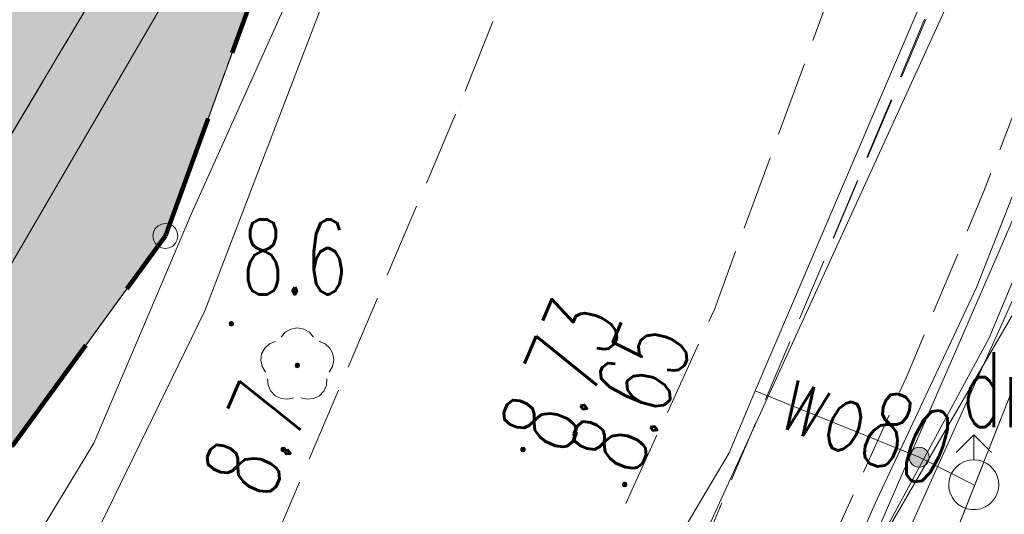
# Model space of a CAD drawing. Header units: millimetres. Extents: x -367306 to 168495, y -187323 to 82034.
# Tile 58 of 170: x 40640 to 60323, y -136815 to -126914. Entities that reach past the tile are written whole.
import ezdxf

# ---------------------------------------------------------------- set-up
doc = ezdxf.new("R2010")
doc.units = ezdxf.units.MM
doc.header["$MEASUREMENT"] = 0
for name, pattern in [('L_0_03', [1000, 500, -500]), ('L_0_05', [1750, 1250, -500]), ('L_0_06', [2000, 1500, -500]), ('Przerywana długa', [3900, 2500, -1400]), ('Przerywana gęsta', [900, 600, -300])]:
    doc.linetypes.add(name, pattern=pattern)
for name, color, linetype, lineweight in [('0_Nr_pióra__196', 1, 'Continuous', 100), ('Nowe_EGDE_Nr_pióra__8', 7, 'Continuous', 13), ('Nowe_EGDE_Nr_pióra__9', 7, 'Continuous', 13), ('Nowe_EGKK_Nr_pióra__8', 7, 'Continuous', 13), ('Nowe_EGKK_Nr_pióra__9', 7, 'Continuous', 13), ('Nowe_EGPG_Nr_pióra__8', 7, 'Continuous', 13), ('Nowe_EGPG_Nr_pióra__9', 7, 'Continuous', 13), ('Nowe_EGUG_Nr_pióra__8', 7, 'Continuous', 13), ('Nowe_EGUG_Nr_pióra__9', 7, 'Continuous', 13), ('Nowe_EGUG_O_Nr_pióra__8', 7, 'Continuous', 13), ('Nowe_OTKC_Nr_pióra__8', 7, 'Continuous', 13), ('Nowe_OTKC_Nr_pióra__9', 7, 'Continuous', 13), ('Nowe_OTKJ_Nr_pióra__8', 7, 'Continuous', 13), ('Nowe_OTKJ_Nr_pióra__9', 7, 'Continuous', 13), ('Nowe_OTRN_Nr_pióra__7', 7, 'Continuous', 13), ('Nowe_OTRN_Nr_pióra__8', 7, 'Continuous', 13), ('Nowe_OTRN_Nr_pióra__9', 7, 'Continuous', 13), ('Nowe_OTRN_O_Nr_pióra__8', 7, 'Continuous', 13), ('Nowe_OTRS_Nr_pióra__7', 7, 'Continuous', 13), ('Nowe_OTRS_Nr_pióra__8', 7, 'Continuous', 13), ('Nowe_OTRS_Nr_pióra__9', 7, 'Continuous', 13), ('Nowe_OTRS_O_Nr_pióra__8', 7, 'Continuous', 13), ('Nowe_OTZL_Nr_pióra__8', 7, 'Continuous', 13), ('Nowe_OTZL_Nr_pióra__9', 7, 'Continuous', 13), ('Nowe_OTZT_Nr_pióra__8', 7, 'Continuous', 13), ('Nowe_OTZT_Nr_pióra__9', 7, 'Continuous', 13), ('Nowe_SUEP_Nr_pióra__8', 7, 'Continuous', 13), ('Nowe_SUEP_Nr_pióra__9', 7, 'Continuous', 13), ('Nowe_SUKP_Nr_pióra__9', 7, 'Continuous', 13), ('Nowe_SUTP_Nr_pióra__8', 7, 'Continuous', 13), ('Nowe_SUTP_Nr_pióra__9', 7, 'Continuous', 13), ('Nowe_SUWH_Nr_pióra__8', 7, 'Continuous', 13), ('Nowe_SUWH_Nr_pióra__9', 7, 'Continuous', 13), ('Nowe_SUWP_Nr_pióra__8', 7, 'Continuous', 13), ('Nowe_SUWP_Nr_pióra__9', 7, 'Continuous', 13), ('Nowe_SUWP_O_Nr_pióra__8', 7, 'Continuous', 13), ('Nowe_SUWW_Nr_pióra__8', 7, 'Continuous', 13), ('Nowe_SUWW_Nr_pióra__9', 7, 'Continuous', 13), ('sytuacja_Nr_pióra__1', 7, 'Continuous', 13)]:
    doc.layers.add(name, color=color, linetype=linetype, lineweight=lineweight)
for name, color, linetype, lineweight, true_color in [('0_Nr_pióra__240', 7, 'Continuous', 18, 0xdcf887), ('Nowe_OTZL_Nr_pióra__94', 7, 'Continuous', 13, 0xe4ad2c), ('Nowe_SUWW_Nr_pióra__5', 7, 'Continuous', 13, 0x40a5ff), ('sytuacja_Nr_pióra__65', 7, 'Continuous', 13, 0x80c2ff)]:
    doc.layers.add(name, color=color, linetype=linetype, lineweight=lineweight, true_color=true_color)
doc.styles.add('STYL_AUTOMATYCZNY_3', font='Simplex.shx')

msp = doc.modelspace()

# ---------------------------------------------------------------- hatches: boundary and pattern name
at = {"layer": '0_Nr_pióra__240', "linetype": 'Continuous', "lineweight": 0, "true_color": 0x2c311b}
msp.add_hatch(color=250, dxfattribs=at).paths.add_polyline_path([(1832.3, -134968.9), (3325.5, -137445.8), (6501.6, -134653), (31321.6, -148073), (43551.6, -131243), (52938.8, -105475.5), (50239.8, -104970.8), (50241.7, -104960.9, 0.4105608), (45483.3, -107953.9), (43454.5, -115678.8), (37652.4, -114156), (32816.1, -112886.7), (35989.5, -100795.2), (33381.6, -100123), (29323.2, -98604.3), (28971.6, -99353.7), (25882.9, -106410.1), (24650.6, -109225.4), (23018, -111586.2), (19968.1, -115996.2), (16289.2, -120183.4), (15001.3, -121648.2), (14544.7, -122167.6), (13419.4, -123278.9), (12674.7, -124012.8), (11388.1, -125280.7), (8915.3, -127717.6), (8238.5, -128359.6), (3301.6, -133843), (3061.6, -134723)])
at = {"layer": 'Nowe_OTRN_Nr_pióra__7', "linetype": 'Continuous', "lineweight": 13}
for points in [[(44826.3, -132998.6), (44827.8, -133010.2), (44832.3, -133021.1), (44839.4, -133030.4), (44848.8, -133037.5), (44859.6, -133042), (44871.3, -133043.6), (44882.9, -133042), (44893.8, -133037.5), (44903.1, -133030.4), (44910.2, -133021.1), (44914.7, -133010.2), (44916.3, -132998.6), (44914.7, -132986.9), (44910.2, -132976.1), (44903.1, -132966.8), (44893.8, -132959.6), (44882.9, -132955.1), (44871.3, -132953.6), (44859.6, -132955.1), (44848.8, -132959.6), (44839.4, -132966.8), (44832.3, -132976.1), (44827.8, -132986.9)], [(45864, -135518.2), (45865.5, -135529.9), (45870, -135540.7), (45877.2, -135550.1), (45886.5, -135557.2), (45897.4, -135561.7), (45909, -135563.2), (45920.6, -135561.7), (45931.5, -135557.2), (45940.8, -135550.1), (45948, -135540.7), (45952.5, -135529.9), (45954, -135518.2), (45952.5, -135506.6), (45948, -135495.7), (45940.8, -135486.4), (45931.5, -135479.3), (45920.6, -135474.8), (45909, -135473.2), (45897.4, -135474.8), (45886.5, -135479.3), (45877.2, -135486.4), (45870, -135495.7), (45865.5, -135506.6)]]:
    msp.add_hatch(color=7, dxfattribs=at).paths.add_polyline_path(points)
at = {"layer": 'Nowe_OTRS_Nr_pióra__7', "linetype": 'Continuous', "lineweight": 13}
for points in [[(50656.9, -135517.2), (50658.5, -135528.8), (50663, -135539.7), (50670.1, -135549), (50679.4, -135556.1), (50690.3, -135560.6), (50701.9, -135562.2), (50713.6, -135560.6), (50724.4, -135556.1), (50733.8, -135549), (50740.9, -135539.7), (50745.4, -135528.8), (50746.9, -135517.2), (50745.4, -135505.5), (50740.9, -135494.7), (50733.8, -135485.3), (50724.4, -135478.2), (50713.6, -135473.7), (50701.9, -135472.2), (50690.3, -135473.7), (50679.4, -135478.2), (50670.1, -135485.3), (50663, -135494.7), (50658.5, -135505.5)], [(52689.2, -136216.4), (52690.7, -136228), (52695.2, -136238.9), (52702.4, -136248.2), (52711.7, -136255.4), (52722.6, -136259.9), (52734.2, -136261.4), (52745.9, -136259.9), (52756.7, -136255.4), (52766, -136248.2), (52773.2, -136238.9), (52777.7, -136228), (52779.2, -136216.4), (52777.7, -136204.7), (52773.2, -136193.9), (52766, -136184.6), (52756.7, -136177.4), (52745.9, -136172.9), (52734.2, -136171.4), (52722.6, -136172.9), (52711.7, -136177.4), (52702.4, -136184.6), (52695.2, -136193.9), (52690.7, -136204.7)]]:
    msp.add_hatch(color=7, dxfattribs=at).paths.add_polyline_path(points)
at = {"layer": 'Nowe_OTZL_Nr_pióra__94', "linetype": 'Continuous', "lineweight": 13, "true_color": 0xe4ad2c}
msp.add_hatch(color=42, dxfattribs=at).paths.add_polyline_path([(46189.3, -133879.7), (46203.2, -133877.5), (46215.8, -133871.1), (46225.7, -133861.2), (46232.1, -133848.6), (46234.3, -133834.7), (46232.1, -133820.8), (46225.7, -133808.3), (46215.8, -133798.3), (46203.2, -133791.9), (46189.3, -133789.7), (46175.4, -133791.9), (46162.9, -133798.3), (46152.9, -133808.3), (46146.5, -133820.8), (46144.3, -133834.7), (46146.5, -133848.6), (46152.9, -133861.2), (46162.9, -133871.1), (46175.4, -133877.5)])
at = {"layer": 'Nowe_SUWW_Nr_pióra__5', "linetype": 'Continuous', "lineweight": 13, "true_color": 0x40a5ff}
msp.add_hatch(color=161, dxfattribs=at).paths.add_polyline_path([(58421.6, -135673), (58428.4, -135724.8), (58448.4, -135773), (58480.2, -135814.4), (58521.6, -135846.2), (58569.9, -135866.2), (58621.6, -135873), (58673.4, -135866.2), (58721.6, -135846.2), (58763, -135814.4), (58794.8, -135773), (58814.8, -135724.8), (58821.6, -135673), (58814.8, -135621.3), (58794.8, -135573), (58763, -135531.6), (58721.6, -135499.8), (58673.4, -135479.8), (58621.6, -135473), (58569.9, -135479.8), (58521.6, -135499.8), (58480.2, -135531.6), (58448.4, -135573), (58428.4, -135621.3)])
at = {"layer": 'sytuacja_Nr_pióra__65', "linetype": 'Continuous', "lineweight": 0, "true_color": 0x192633}
h = msp.add_hatch(color=179, dxfattribs=at)
h.paths.add_polyline_path([(-35518.4, -34473), (-67898.4, -84573), (-66138.4, -100353), (-58518.4, -110243), (-42598.4, -121143), (-16648.4, -132123), (-1348.4, -129693), (3325.5, -137445.8), (6501.6, -134653), (31321.6, -148073), (43551.6, -131243), (55981.6, -97123), (70921.6, -40873), (56311.6, -36173), (44331.6, -27593), (34641.9, -21548.3), (33406.4, -22351.9), (22129.7, -25856.9, 0.3125645), (16459.2, -35763.1, 0.0639815), (16561.6, -47403, -0.0641372), (20517.6, -68873.4, -0.1525468), (13695.5, -93630.2), (3435.8, -112923.9, -0.0818728), (1461.6, -115509.5), (-6521.8, -122921.4, -0.1451753), (-12306.4, -125248.3, -0.1061481), (-20698.4, -125033, -0.0211831), (-52070.1, -110031, -0.0156571), (-52613.6, -109720), (-56888.4, -107093), (-58193.1, -105873.8, -0.0772249), (-60088.2, -103457.7), (-61531.9, -100882.9, -0.0991166), (-62742.3, -97148), (-63291.3, -92429.4, -0.0773758), (-63172.5, -89355.1), (-62676, -86815.8, -0.093547), (-61301.5, -83370.5), (-34907, -41842.2, -0.0487492), (-33708.7, -40309.7), (-33683.4, -40283.1, -0.1375551), (-29041.8, -37523.5, -0.0442175), (-27588.1, -37267), (-16029.6, -36267.8, 0.1385926), (-10942.3, -34343.2), (-4215.8, -29365.2), (-2512.8, -27715.9, 0.2008798), (-1007.6, -25258.6), (-17808.4, -32663)])
h.paths.add_polyline_path([(33381.6, -100123), (34081.6, -98183), (16701.6, -91693), (16011.6, -93623)], flags=0)

# ---------------------------------------------------------------- linework, layer by layer
at = {"layer": '0_Nr_pióra__196', "color": 1, "linetype": 'Przerywana długa', "lineweight": 100}
msp.add_lwpolyline([(55981.6, -97123), (70921.6, -40873), (56311.6, -36173), (44331.6, -27593), (15671.6, -9583), (6061.6, -22143), (-17808.4, -32663), (-35518.4, -34473), (-67898.4, -84573), (-66138.4, -100353), (-58518.4, -110243), (-42598.4, -121143), (-16648.4, -132123), (-1348.4, -129693), (3325.5, -137445.8), (6501.6, -134653), (31321.6, -148073), (43551.6, -131243)], close=True, dxfattribs=at)
at = {"layer": 'Nowe_EGDE_Nr_pióra__8', "color": 7, "linetype": 'Continuous', "lineweight": 13}
msp.add_line((43551.6, -131243), (43551.7, -131243), dxfattribs=at)
msp.add_line((43551.6, -131243), (43551.7, -131243), dxfattribs=at)
at = {"layer": 'Nowe_EGDE_Nr_pióra__9', "color": 7, "linetype": 'Continuous', "lineweight": 13, "flags": 128}
for points in [[(55981.6, -97123), (70921.6, -40873), (56311.6, -36173), (44331.6, -27593), (15671.6, -9583), (6061.6, -22143), (-17808.4, -32663), (-35518.4, -34473), (-67898.4, -84573), (-66138.4, -100353), (-58518.4, -110243), (-42598.4, -121143), (-16648.4, -132123), (-1348.4, -129693), (3311.6, -137403), (6501.6, -134653), (31321.6, -148073), (43551.6, -131243)], [(44701.6, -160023), (58841.6, -138483), (62321.6, -129663)]]:
    msp.add_lwpolyline(points, close=True, dxfattribs=at)
for points in [[(77721.6, -12313), (70921.6, -40873), (55981.6, -97123), (43551.6, -131243), (31321.6, -148073), (19561.6, -164263), (7973.4, -180602.1), (26296.8, -183770.5), (44701.6, -160023), (62321.6, -129663), (70431.6, -103153), (75611.6, -82253)], [(62321.6, -129663), (58841.6, -138483)]]:
    msp.add_lwpolyline(points, dxfattribs=at)
at = {"layer": 'Nowe_EGKK_Nr_pióra__8', "color": 7, "linetype": 'Continuous', "lineweight": 13}
msp.add_line((43551.6, -131243), (43551.7, -131243), dxfattribs=at)
at = {"layer": 'Nowe_EGKK_Nr_pióra__9', "color": 7, "linetype": 'L_0_06', "lineweight": 13, "flags": 128}
for points in [[(29531.6, -148013), (31361.6, -144863), (37971.6, -133403), (44021.6, -123253), (49231.6, -107983), (55911.6, -88083), (57121.6, -88213), (55101.6, -97773), (55719.6, -97842.3), (55981.6, -97123), (70921.6, -40873), (56311.6, -36173), (55048, -35268), (41611.6, -68353), (57641.6, -74443), (60191.6, -64873), (66821.6, -44573), (68811.6, -45163), (62241.6, -69543), (59421.6, -76943), (58691.6, -82183), (56561.6, -81483), (55391.6, -79203), (39431.6, -73863), (31601.6, -96903), (29441.6, -101683), (23321.6, -113373), (12911.6, -125533), (3281.6, -133823), (5851.8, -135213.2)], [(43551.6, -131243), (55719.6, -97842.3), (55101.6, -97773), (57121.6, -88213), (55911.6, -88083), (49231.6, -107983), (44021.6, -123253), (37971.6, -133403), (31361.6, -144863), (29531.6, -148013), (28441.6, -149893), (25211.6, -155473), (25687.3, -155829.8), (31321.6, -148073)], [(52511.6, -174923), (50671.6, -166353), (54331.6, -162483), (64511.6, -162103), (84903, -159203.5), (88211.6, -148933), (97734.1, -113783.7), (95031.6, -113133), (83261.6, -152653), (80731.6, -152183), (88313.3, -123174.4), (66349.4, -116497.1), (62321.6, -129663), (58841.6, -138483), (44701.6, -160023), (40791.3, -165068.4)]]:
    msp.add_lwpolyline(points, close=True, dxfattribs=at)
at = {"layer": 'Nowe_EGPG_Nr_pióra__8', "color": 7, "linetype": 'Continuous', "lineweight": 13}
for p, q in [((43404.7, -131040.8), (43404.7, -131040.8)), ((43474.4, -131005.3), (43474.4, -131005.3)), ((43551.6, -130993), (43551.7, -130993)), ((43628.9, -131005.3), (43628.9, -131005.3)), ((43698.6, -131040.8), (43698.6, -131040.8)), ((43301.6, -131243), (43301.7, -131243)), ((43313.9, -131165.8), (43313.9, -131165.8)), ((43349.4, -131096.1), (43349.4, -131096.1)), ((43753.9, -131096.1), (43753.9, -131096.1)), ((43789.4, -131165.8), (43789.4, -131165.8)), ((43801.6, -131243), (43801.7, -131243)), ((43313.9, -131320.3), (43313.9, -131320.3)), ((43349.4, -131390), (43349.4, -131390)), ((43404.7, -131445.3), (43404.7, -131445.3)), ((43474.4, -131480.8), (43474.4, -131480.8)), ((43628.9, -131480.8), (43628.9, -131480.8)), ((43698.6, -131445.3), (43698.6, -131445.3)), ((43753.9, -131390), (43753.9, -131390)), ((43789.4, -131320.3), (43789.4, -131320.3)), ((43551.6, -131493), (43551.7, -131493))]:
    msp.add_line(p, q, dxfattribs=at)
at = {"layer": 'Nowe_EGPG_Nr_pióra__9', "color": 7, "linetype": 'Continuous', "lineweight": 13, "flags": 128}
msp.add_lwpolyline([(43551.6, -130993), (43628.9, -131005.3), (43698.6, -131040.8), (43753.9, -131096.1), (43789.4, -131165.8), (43801.6, -131243), (43789.4, -131320.3), (43753.9, -131390), (43698.6, -131445.3), (43628.9, -131480.8), (43551.6, -131493), (43474.4, -131480.8), (43404.7, -131445.3), (43349.4, -131390), (43313.9, -131320.3), (43301.6, -131243), (43313.9, -131165.8), (43349.4, -131096.1), (43404.7, -131040.8), (43474.4, -131005.3)], close=True, dxfattribs=at)
at = {"layer": 'Nowe_EGUG_Nr_pióra__8', "color": 7, "linetype": 'Continuous', "lineweight": 13}
msp.add_line((43551.6, -131243), (43551.7, -131243), dxfattribs=at)
msp.add_line((43551.6, -131243), (43551.7, -131243), dxfattribs=at)
at = {"layer": 'Nowe_EGUG_Nr_pióra__9', "color": 7, "linetype": 'L_0_03', "lineweight": 13, "flags": 128}
for points in [[(26296.8, -183770.5), (29734.3, -179335.1), (40791.3, -165068.4), (44701.6, -160023), (58841.6, -138483), (62321.6, -129663), (66349.4, -116497.1), (70431.6, -103153), (75611.6, -82253), (77011.8, -79633.1), (78213.7, -77384.1), (78871.6, -76153), (79381.6, -73863), (80541.6, -68573), (84031.6, -52933), (88551.6, -30943), (83581.6, -29593), (82851.6, -26523), (83531.6, -22883), (87021.6, -12263), (87781.6, -9943), (92201.6, 2177), (95191.6, 10357), (105121.6, 30727), (70471.6, 39997), (75171.6, 3647), (76491.6, -4103), (77721.6, -12313), (70921.6, -40873), (55981.6, -97123), (55719.6, -97842.3), (43551.6, -131243), (31321.6, -148073), (25687.3, -155829.8), (19561.6, -164263), (7973.4, -180602.1)], [(29531.6, -148013), (31361.6, -144863), (37971.6, -133403), (44021.6, -123253), (49231.6, -107983), (55911.6, -88083), (57121.6, -88213), (55101.6, -97773), (55719.6, -97842.3), (55981.6, -97123), (70921.6, -40873), (56311.6, -36173), (55048, -35268), (41611.6, -68353), (57641.6, -74443), (60191.6, -64873), (66821.6, -44573), (68811.6, -45163), (62241.6, -69543), (59421.6, -76943), (58691.6, -82183), (56561.6, -81483), (55391.6, -79203), (39431.6, -73863), (31601.6, -96903), (29441.6, -101683), (23321.6, -113373), (12911.6, -125533), (3281.6, -133823), (5851.8, -135213.2)], [(43551.6, -131243), (55719.6, -97842.3), (55101.6, -97773), (57121.6, -88213), (55911.6, -88083), (49231.6, -107983), (44021.6, -123253), (37971.6, -133403), (31361.6, -144863), (29531.6, -148013), (28441.6, -149893), (25211.6, -155473), (25687.3, -155829.8), (31321.6, -148073)], [(52511.6, -174923), (50671.6, -166353), (54331.6, -162483), (64511.6, -162103), (84903, -159203.5), (88211.6, -148933), (97734.1, -113783.7), (95031.6, -113133), (83261.6, -152653), (80731.6, -152183), (88313.3, -123174.4), (66349.4, -116497.1), (62321.6, -129663), (58841.6, -138483), (44701.6, -160023), (40791.3, -165068.4)]]:
    msp.add_lwpolyline(points, close=True, dxfattribs=at)
at = {"layer": 'Nowe_OTKC_Nr_pióra__8', "color": 7, "linetype": 'Continuous', "lineweight": 13}
for p, q in [((59922.4, -130330.7), (59922.5, -130330.7)), ((56471, -132326.2), (56471, -132326.2)), ((58359.6, -134082.1), (58359.6, -134082.1)), ((54607.8, -136747.3), (54607.9, -136747.3))]:
    msp.add_line(p, q, dxfattribs=at)
at = {"layer": 'Nowe_OTKC_Nr_pióra__9', "color": 7, "linetype": 'L_0_05', "lineweight": 13, "flags": 128}
for points in [[(83531.6, -22883), (88452.7, -24583.8), (86882.6, -29372.4), (83678.1, -28740), (83581.6, -29593), (88551.6, -30943), (87475.4, -36179), (82778.1, -35324.8), (82187, -36012.2), (80952.7, -52108.3), (80881.7, -53033.6), (81110, -54091.4), (83594.8, -54890.6), (82659.7, -59081), (79603.1, -59046.4), (76766.2, -72509.6), (76073, -75767.4), (76377.1, -76589.3), (76357, -78920.9), (75161.1, -83038), (74530.7, -82995), (74201.2, -83030.8), (73979.1, -83252.9), (73102, -86849.4), (69069.6, -102010.7), (65900, -112791.7), (66805.6, -113330.8), (64685.4, -120046.5), (63862.7, -120010.7), (59922.4, -130330.7), (58359.6, -134082.1), (54835.5, -141889.8), (53583.5, -144719.2), (48939.8, -151448.3), (44926.9, -157486.2), (40489.9, -163749.4), (35382, -170727.8), (32875.1, -174285.4), (34304.8, -175260.1), (33682.2, -176249.5), (31478.9, -179397.9), (29593.7, -178484), (25968.3, -183713.7)], [(29691.4, -171973.5), (31211.5, -172814.9), (51341.6, -143793), (52142.4, -142155.9), (52906.4, -140593.9), (53486.9, -139407.2), (53771.2, -138732.7), (54607.8, -136747.3), (56471, -132326.2), (60342.8, -123030.6), (61478.3, -120208.2), (61548.6, -120033.3), (61230, -118999.7), (59763.9, -118137.3)]]:
    msp.add_lwpolyline(points, dxfattribs=at)
at = {"layer": 'Nowe_OTKJ_Nr_pióra__8', "color": 7, "linetype": 'Continuous', "lineweight": 13}
for p, q in [((49439.1, -128605.1), (49439.1, -128605.1)), ((54527.5, -132715.9), (54527.6, -132715.9)), ((53138.9, -135757.7), (53139, -135757.7))]:
    msp.add_line(p, q, dxfattribs=at)
at = {"layer": 'Nowe_OTKJ_Nr_pióra__9', "color": 7, "linetype": 'L_0_06', "lineweight": 13, "flags": 128}
msp.add_lwpolyline([(21472.8, -182936.3), (26882.7, -175776), (28540.7, -173581.5), (29691.4, -171973.5), (37465.7, -161109.1), (46145.3, -148356.4), (49972.2, -142287.6), (51641.5, -139022.6), (53138.9, -135757.7), (54527.5, -132715.9), (57342.3, -125022.1), (59763.9, -118137.3), (62318.9, -110873.1), (64720.1, -102390.1), (67644.1, -92101.9), (70126.7, -83617.2), (71230.4, -82306.4), (71874.3, -82536.4), (72338.2, -77200.1), (72304.6, -73825.8), (73717.2, -67166.3), (75064.8, -60878), (76317.6, -57755.4), (77397.9, -53052), (77381.6, -52943), (77241.6, -52403), (78911.6, -42093), (79431.6, -38873), (80221.6, -34063), (81181.6, -27813), (82081.6, -22403), (82421.6, -20413), (82891.6, -18473), (83461.6, -16453), (84951.6, -11803), (87421.6, -4163), (88041.6, -2283), (88671.6, -343), (89391.6, 1647), (92221.6, 8227), (93441.6, 10997), (94021.6, 12247), (97931.6, 20357), (100791.6, 26227), (101921.6, 28457), (103521.6, 31152.6), (96697.7, 32981.9), (95391.6, 30567), (93491.6, 27337), (90361.6, 21997), (89811.6, 21167), (89081.6, 20527), (88161.6, 20167), (87161.6, 20187), (86281.6, 20637), (85621.6, 21407), (85231.6, 22277), (85021.6, 23177), (84401.6, 27727), (83761.6, 32287), (83361.6, 35117), (83368.6, 36520.8), (82801.7, 36698.3), (75439, 38653.3), (75901.6, 36127), (76431.6, 32237), (76931.6, 28187), (78631.6, 15207), (78671.6, 13957), (78451.6, 6997), (78251.6, 2937), (77991.6, 1957), (77531.6, 1027), (77141.6, -3223), (77561.6, -4543), (77401.6, -6673), (76791.6, -11613), (75671.6, -19553), (74091.6, -29323), (72161.6, -41063), (70331.6, -51773), (67307.1, -65408.9), (64955.9, -76300.2), (60888.5, -93538.3), (58023.6, -105195.3), (54440.5, -115996.9), (49439.1, -128605.1), (44882, -139357.8), (42612.1, -143016.9), (35958.2, -152858.9), (27306.8, -165115.4), (15023.6, -181821.2)], close=True, dxfattribs=at)
at = {"layer": 'Nowe_OTRN_Nr_pióra__8', "color": 7, "linetype": 'Continuous', "lineweight": 13}
for p, q in [((44826.3, -132998.6), (44826.3, -132998.6)), ((44827.8, -132986.9), (44827.8, -132986.9)), ((44827.8, -133010.2), (44827.8, -133010.2)), ((44832.3, -132976.1), (44832.3, -132976.1)), ((44832.3, -133021.1), (44832.3, -133021.1)), ((44839.4, -132966.8), (44839.5, -132966.8)), ((44839.4, -133030.4), (44839.5, -133030.4)), ((44848.8, -132959.6), (44848.8, -132959.6)), ((44848.8, -133037.5), (44848.8, -133037.5)), ((44859.6, -132955.1), (44859.7, -132955.1)), ((44859.6, -133042), (44859.7, -133042)), ((44871.3, -132953.6), (44871.3, -132953.6)), ((44871.3, -133043.6), (44871.3, -133043.6)), ((44882.9, -132955.1), (44883, -132955.1)), ((44882.9, -133042), (44883, -133042)), ((44893.8, -132959.6), (44893.8, -132959.6)), ((44893.8, -133037.5), (44893.8, -133037.5)), ((44903.1, -132966.8), (44903.1, -132966.8)), ((44903.1, -133030.4), (44903.1, -133030.4)), ((44910.2, -132976.1), (44910.3, -132976.1)), ((44910.2, -133021.1), (44910.3, -133021.1)), ((44914.7, -132986.9), (44914.8, -132986.9)), ((44914.7, -133010.2), (44914.8, -133010.2)), ((44916.3, -132998.6), (44916.3, -132998.6)), ((45864, -135518.2), (45864.1, -135518.2)), ((45865.5, -135506.6), (45865.6, -135506.6)), ((45865.5, -135529.9), (45865.6, -135529.9)), ((45870, -135495.7), (45870.1, -135495.7)), ((45870, -135540.7), (45870.1, -135540.7)), ((45877.2, -135486.4), (45877.2, -135486.4)), ((45877.2, -135550.1), (45877.2, -135550.1)), ((45886.5, -135479.3), (45886.6, -135479.3)), ((45886.5, -135557.2), (45886.6, -135557.2)), ((45897.4, -135474.8), (45897.4, -135474.8)), ((45897.4, -135561.7), (45897.4, -135561.7)), ((45909, -135473.2), (45909.1, -135473.2)), ((45909, -135563.2), (45909.1, -135563.2)), ((45920.6, -135474.8), (45920.7, -135474.8)), ((45920.6, -135561.7), (45920.7, -135561.7)), ((45931.5, -135479.3), (45931.6, -135479.3)), ((45931.5, -135557.2), (45931.6, -135557.2)), ((45940.8, -135486.4), (45940.9, -135486.4)), ((45940.8, -135550.1), (45940.9, -135550.1)), ((45948, -135495.7), (45948, -135495.7)), ((45948, -135540.7), (45948, -135540.7)), ((45952.5, -135506.6), (45952.5, -135506.6)), ((45952.5, -135529.9), (45952.5, -135529.9)), ((45954, -135518.2), (45954.1, -135518.2))]:
    msp.add_line(p, q, dxfattribs=at)
at = {"layer": 'Nowe_OTRN_Nr_pióra__9', "color": 7, "linetype": 'Continuous', "lineweight": 13, "flags": 128}
for points in [[(44826.3, -132998.6), (44827.8, -133010.2), (44832.3, -133021.1), (44839.4, -133030.4), (44848.8, -133037.5), (44859.6, -133042), (44871.3, -133043.6), (44882.9, -133042), (44893.8, -133037.5), (44903.1, -133030.4), (44910.2, -133021.1), (44914.7, -133010.2), (44916.3, -132998.6), (44914.7, -132986.9), (44910.2, -132976.1), (44903.1, -132966.8), (44893.8, -132959.6), (44882.9, -132955.1), (44871.3, -132953.6), (44859.6, -132955.1), (44848.8, -132959.6), (44839.4, -132966.8), (44832.3, -132976.1), (44827.8, -132986.9)], [(45864, -135518.2), (45865.5, -135529.9), (45870, -135540.7), (45877.2, -135550.1), (45886.5, -135557.2), (45897.4, -135561.7), (45909, -135563.2), (45920.6, -135561.7), (45931.5, -135557.2), (45940.8, -135550.1), (45948, -135540.7), (45952.5, -135529.9), (45954, -135518.2), (45952.5, -135506.6), (45948, -135495.7), (45940.8, -135486.4), (45931.5, -135479.3), (45920.6, -135474.8), (45909, -135473.2), (45897.4, -135474.8), (45886.5, -135479.3), (45877.2, -135486.4), (45870, -135495.7), (45865.5, -135506.6)]]:
    msp.add_lwpolyline(points, close=True, dxfattribs=at)
at = {"layer": 'Nowe_OTRS_Nr_pióra__8', "color": 7, "linetype": 'Continuous', "lineweight": 13}
for p, q in [((50656.9, -135517.2), (50657, -135517.2)), ((50658.5, -135505.5), (50658.5, -135505.5)), ((50658.5, -135528.8), (50658.5, -135528.8)), ((50663, -135494.7), (50663, -135494.7)), ((50663, -135539.7), (50663, -135539.7)), ((50670.1, -135485.3), (50670.2, -135485.3)), ((50670.1, -135549), (50670.2, -135549)), ((50679.4, -135478.2), (50679.5, -135478.2)), ((50679.4, -135556.1), (50679.5, -135556.1)), ((50690.3, -135473.7), (50690.3, -135473.7)), ((50690.3, -135560.6), (50690.3, -135560.6)), ((50701.9, -135472.2), (50702, -135472.2)), ((50701.9, -135562.2), (50702, -135562.2)), ((50713.6, -135473.7), (50713.6, -135473.7)), ((50713.6, -135560.6), (50713.6, -135560.6)), ((50724.4, -135478.2), (50724.5, -135478.2)), ((50724.4, -135556.1), (50724.5, -135556.1)), ((50733.8, -135485.3), (50733.8, -135485.3)), ((50733.8, -135549), (50733.8, -135549)), ((50740.9, -135494.7), (50741, -135494.7)), ((50740.9, -135539.7), (50741, -135539.7)), ((50745.4, -135505.5), (50745.4, -135505.5)), ((50745.4, -135528.8), (50745.4, -135528.8)), ((50746.9, -135517.2), (50747, -135517.2)), ((52690.7, -136204.7), (52690.8, -136204.7)), ((52695.2, -136193.9), (52695.3, -136193.9)), ((52702.4, -136184.6), (52702.4, -136184.6)), ((52711.7, -136177.4), (52711.8, -136177.4)), ((52722.6, -136172.9), (52722.6, -136172.9)), ((52734.2, -136171.4), (52734.3, -136171.4)), ((52745.9, -136172.9), (52745.9, -136172.9)), ((52756.7, -136177.4), (52756.8, -136177.4)), ((52766, -136184.6), (52766.1, -136184.6)), ((52773.2, -136193.9), (52773.2, -136193.9)), ((52777.7, -136204.7), (52777.7, -136204.7)), ((52689.2, -136216.4), (52689.3, -136216.4)), ((52690.7, -136228), (52690.8, -136228)), ((52695.2, -136238.9), (52695.3, -136238.9)), ((52702.4, -136248.2), (52702.4, -136248.2)), ((52711.7, -136255.4), (52711.8, -136255.4)), ((52722.6, -136259.9), (52722.6, -136259.9)), ((52734.2, -136261.4), (52734.3, -136261.4)), ((52745.9, -136259.9), (52745.9, -136259.9)), ((52756.7, -136255.4), (52756.8, -136255.4)), ((52766, -136248.2), (52766.1, -136248.2)), ((52773.2, -136238.9), (52773.2, -136238.9)), ((52777.7, -136228), (52777.7, -136228)), ((52779.2, -136216.4), (52779.3, -136216.4))]:
    msp.add_line(p, q, dxfattribs=at)
at = {"layer": 'Nowe_OTRS_Nr_pióra__9', "color": 7, "linetype": 'Continuous', "lineweight": 13, "flags": 128}
for points in [[(50656.9, -135517.2), (50658.5, -135528.8), (50663, -135539.7), (50670.1, -135549), (50679.4, -135556.1), (50690.3, -135560.6), (50701.9, -135562.2), (50713.6, -135560.6), (50724.4, -135556.1), (50733.8, -135549), (50740.9, -135539.7), (50745.4, -135528.8), (50746.9, -135517.2), (50745.4, -135505.5), (50740.9, -135494.7), (50733.8, -135485.3), (50724.4, -135478.2), (50713.6, -135473.7), (50701.9, -135472.2), (50690.3, -135473.7), (50679.4, -135478.2), (50670.1, -135485.3), (50663, -135494.7), (50658.5, -135505.5)], [(52689.2, -136216.4), (52690.7, -136228), (52695.2, -136238.9), (52702.4, -136248.2), (52711.7, -136255.4), (52722.6, -136259.9), (52734.2, -136261.4), (52745.9, -136259.9), (52756.7, -136255.4), (52766, -136248.2), (52773.2, -136238.9), (52777.7, -136228), (52779.2, -136216.4), (52777.7, -136204.7), (52773.2, -136193.9), (52766, -136184.6), (52756.7, -136177.4), (52745.9, -136172.9), (52734.2, -136171.4), (52722.6, -136172.9), (52711.7, -136177.4), (52702.4, -136184.6), (52695.2, -136193.9), (52690.7, -136204.7)]]:
    msp.add_lwpolyline(points, close=True, dxfattribs=at)
at = {"layer": 'Nowe_OTZL_Nr_pióra__8', "color": 7, "linetype": 'Continuous', "lineweight": 13}
for p, q in [((45948.8, -133172), (45948.8, -133172)), ((46061.4, -133107.2), (46061.4, -133107.2)), ((46189.3, -133084.7), (46189.4, -133084.7)), ((46317.3, -133107.2), (46317.3, -133107.2)), ((46429.9, -133172), (46429.9, -133172)), ((45633.4, -133401.2), (45633.5, -133401.2)), ((45753.8, -133352.2), (45753.8, -133352.2)), ((45865.1, -133271.4), (45865.1, -133271.4)), ((46513.6, -133271.4), (46513.7, -133271.4)), ((46624.9, -133352.2), (46624.9, -133352.2)), ((46745.2, -133401.2), (46745.3, -133401.2)), ((45476, -133603), (45476.1, -133603)), ((45537, -133488.2), (45537, -133488.2)), ((46841.7, -133488.2), (46841.7, -133488.2)), ((46902.6, -133603), (46902.7, -133603)), ((45457.9, -133731.6), (45458, -133731.6)), ((46144.3, -133834.7), (46144.4, -133834.7)), ((46146.5, -133820.8), (46146.6, -133820.8)), ((46152.9, -133808.3), (46153, -133808.3)), ((46162.9, -133798.3), (46162.9, -133798.3)), ((46175.4, -133791.9), (46175.5, -133791.9)), ((46189.3, -133789.7), (46189.4, -133789.7)), ((46203.2, -133791.9), (46203.3, -133791.9)), ((46215.8, -133798.3), (46215.8, -133798.3)), ((46225.7, -133808.3), (46225.8, -133808.3)), ((46232.1, -133820.8), (46232.2, -133820.8)), ((46234.3, -133834.7), (46234.4, -133834.7)), ((46920.8, -133731.6), (46920.8, -133731.6)), ((45484.7, -133858.7), (45484.8, -133858.7)), ((45553.4, -133969), (45553.4, -133969)), ((46146.5, -133848.6), (46146.6, -133848.6)), ((46152.9, -133861.2), (46153, -133861.2)), ((46162.9, -133871.1), (46162.9, -133871.1)), ((46175.4, -133877.5), (46175.5, -133877.5)), ((46189.3, -133879.7), (46189.4, -133879.7)), ((46203.2, -133877.5), (46203.3, -133877.5)), ((46215.8, -133871.1), (46215.8, -133871.1)), ((46225.7, -133861.2), (46225.8, -133861.2)), ((46232.1, -133848.6), (46232.2, -133848.6)), ((46825.3, -133969), (46825.3, -133969)), ((46893.9, -133858.7), (46894, -133858.7)), ((45595.9, -134099.9), (45595.9, -134099.9)), ((45605.2, -134229.4), (45605.3, -134229.4)), ((46773.5, -134229.4), (46773.5, -134229.4)), ((46782.8, -134099.9), (46782.8, -134099.9)), ((45658.2, -134348.1), (45658.3, -134348.1)), ((46720.5, -134348.1), (46720.5, -134348.1)), ((45748.5, -134441.5), (45748.5, -134441.5)), ((45865.2, -134498.5), (45865.3, -134498.5)), ((45994.4, -134512.2), (45994.5, -134512.2)), ((46120.6, -134481.1), (46120.6, -134481.1)), ((46258.1, -134481.1), (46258.2, -134481.1)), ((46384.2, -134512.2), (46384.3, -134512.2)), ((46513.4, -134498.5), (46513.5, -134498.5)), ((46630.2, -134441.5), (46630.2, -134441.5))]:
    msp.add_line(p, q, dxfattribs=at)
at = {"layer": 'Nowe_OTZL_Nr_pióra__9', "color": 7, "linetype": 'Continuous', "lineweight": 13, "flags": 128}
for points in [[(45865.1, -133271.4), (45948.8, -133172), (46061.4, -133107.2), (46189.3, -133084.7), (46317.3, -133107.2), (46429.9, -133172), (46513.6, -133271.4)], [(45553.4, -133969), (45484.7, -133858.7), (45457.9, -133731.6), (45476, -133603), (45537, -133488.2), (45633.4, -133401.2), (45753.8, -133352.2)], [(46624.9, -133352.2), (46745.2, -133401.2), (46841.7, -133488.2), (46902.6, -133603), (46920.8, -133731.6), (46893.9, -133858.7), (46825.3, -133969)], [(46120.6, -134481.1), (45994.4, -134512.2), (45865.2, -134498.5), (45748.5, -134441.5), (45658.2, -134348.1), (45605.2, -134229.4), (45595.9, -134099.9)], [(46782.8, -134099.9), (46773.5, -134229.4), (46720.5, -134348.1), (46630.2, -134441.5), (46513.4, -134498.5), (46384.2, -134512.2), (46258.1, -134481.1)]]:
    msp.add_lwpolyline(points, dxfattribs=at)
msp.add_lwpolyline([(46189.3, -133879.7), (46203.2, -133877.5), (46215.8, -133871.1), (46225.7, -133861.2), (46232.1, -133848.6), (46234.3, -133834.7), (46232.1, -133820.8), (46225.7, -133808.3), (46215.8, -133798.3), (46203.2, -133791.9), (46189.3, -133789.7), (46175.4, -133791.9), (46162.9, -133798.3), (46152.9, -133808.3), (46146.5, -133820.8), (46144.3, -133834.7), (46146.5, -133848.6), (46152.9, -133861.2), (46162.9, -133871.1), (46175.4, -133877.5)], close=True, dxfattribs=at)
at = {"layer": 'Nowe_OTZT_Nr_pióra__8', "color": 7, "linetype": 'Continuous', "lineweight": 13}
for p, q in [((56471, -132326.2), (56471, -132326.2)), ((54607.8, -136747.3), (54607.9, -136747.3))]:
    msp.add_line(p, q, dxfattribs=at)
at = {"layer": 'Nowe_OTZT_Nr_pióra__9', "color": 7, "linetype": 'L_0_05', "lineweight": 13, "flags": 128}
msp.add_lwpolyline([(29691.4, -171973.5), (31211.5, -172814.9), (49010.9, -147141.5), (51341.6, -143793), (52142.4, -142155.9), (52906.4, -140593.9), (53486.9, -139407.2), (53771.2, -138732.7), (54607.8, -136747.3), (56471, -132326.2), (59382.9, -125416.3), (60342.8, -123030.6), (61548.6, -120033.3), (61230, -118999.7), (59763.9, -118137.3)], dxfattribs=at)
at = {"layer": 'Nowe_SUEP_Nr_pióra__8', "color": 7, "linetype": 'Continuous', "lineweight": 13}
for p, q in [((44341.6, -132743), (44341.7, -132743)), ((44341.6, -132743), (44341.7, -132743)), ((60018.8, -133283), (60018.8, -133283)), ((60018.8, -133283), (60018.8, -133283))]:
    msp.add_line(p, q, dxfattribs=at)
at = {"layer": 'Nowe_SUEP_Nr_pióra__9', "color": 7, "linetype": 'Continuous', "lineweight": 13, "flags": 128}
for points in [[(62920.2, 48206.4), (62831.6, 47947), (64461.6, 46657), (69081.6, 39547), (69851.6, 3557), (70051.6, -5533), (64801.6, -60783), (61861.6, -74133), (55161.6, -100453), (52561.6, -111263), (44341.6, -132743), (40451.6, -140733), (22601.6, -168733), (12586.7, -181399.8)], [(62920.2, 48206.4), (62831.6, 47947), (64461.6, 46657), (69081.6, 39547), (69851.6, 3557), (70051.6, -5533), (64801.6, -60783), (61861.6, -74133), (55161.6, -100453), (52561.6, -111263), (44341.6, -132743), (40451.6, -140733), (22601.6, -168733), (12586.7, -181399.8)], [(72705.6, -91291.4), (70599.6, -99836.5), (69886.9, -104638.9), (68598.1, -108532.6), (67343.1, -112867.5), (65850, -118129.4), (63869.7, -123786.2), (62048.1, -128419.1), (60018.8, -133283), (57377.1, -138182.6), (54885.2, -145189.2), (52257.1, -148936.7), (47224.1, -156238.1), (41375.2, -164871.7), (35353.4, -172651.7), (30417, -178977.6), (29795.7, -179950.1), (27249.6, -183935.2)], [(72705.6, -91291.4), (70599.6, -99836.5), (69886.9, -104638.9), (68598.1, -108532.6), (67343.1, -112867.5), (65850, -118129.4), (63869.7, -123786.2), (62048.1, -128419.1), (60018.8, -133283), (57377.1, -138182.6), (54885.2, -145189.2), (52257.1, -148936.7), (47224.1, -156238.1), (41375.2, -164871.7), (35353.4, -172651.7), (30417, -178977.6), (29795.7, -179950.1), (27249.6, -183935.2)]]:
    msp.add_lwpolyline(points, dxfattribs=at)
at = {"layer": 'Nowe_SUKP_Nr_pióra__9', "color": 7, "linetype": 'Continuous', "lineweight": 13, "flags": 128}
for points in [[(26261.6, -179403), (27895.9, -177134.1), (34779.7, -167577.2), (34991.6, -167283), (35179.2, -167013.6), (51132.8, -144093.1), (51341.6, -143793), (51466.7, -143519), (61921.6, -120613), (67151.6, -111503), (67222.1, -111230), (73432.4, -87188.4), (73521.6, -86843), (78791.6, -64273)], [(53141.6, -98353), (46091.6, -122133), (26735.5, -155395.8)]]:
    msp.add_lwpolyline(points, dxfattribs=at)
at = {"layer": 'Nowe_SUTP_Nr_pióra__8', "color": 7, "linetype": 'Continuous', "lineweight": 13}
for p, q in [((44075.2, -130796.6), (44075.2, -130796.6)), ((60222.9, -131548.6), (60223, -131548.6)), ((42120.7, -135387.3), (42120.8, -135387.3))]:
    msp.add_line(p, q, dxfattribs=at)
at = {"layer": 'Nowe_SUTP_Nr_pióra__9', "color": 7, "linetype": 'Continuous', "lineweight": 13, "flags": 128}
for points in [[(11260.8, -181170.5), (16471.5, -174238.1), (19452.2, -170500.6), (24891.1, -162266.2), (29035.7, -155831.5), (34734.6, -147071.3), (39643.6, -139478), (42120.7, -135387.3), (44075.2, -130796.6), (48468.4, -121012.6), (49975.2, -117491.8), (52488.8, -110783.5), (54097.4, -103354.7), (55499.7, -97979.2), (58559.3, -88146.5), (61218.6, -78617.5), (63969.7, -68926.2), (66235.8, -61361.1), (67905.1, -55003.6), (70185.2, -46428.6), (72414.4, -45841.4)], [(26451.4, -183797.2), (33501.6, -174123), (33801.6, -173763), (34061.6, -173393), (51671.6, -148323), (57731.6, -138643), (63231.6, -126433), (66701.6, -123863), (69501.6, -115183), (73981.6, -92643), (74851.6, -84793), (80561.6, -62983), (80651.6, -62473)], [(80651.6, -62473), (79010.7, -70367.1), (77657.7, -76913.7), (77456, -79743.3), (75501.4, -87438.8), (72705, -96845.5), (70880.3, -102655.9), (68577, -111047), (68299.4, -112625), (66984.2, -116085.3), (63961, -122881.6), (60222.9, -131548.6), (57671.7, -137405.4), (55083.4, -143760.4), (50081.2, -151415.3), (44359, -159070.2), (39735.7, -165777.7), (34527.3, -173005.3), (34211.2, -175112.5), (31099.9, -179243.5), (29659.9, -179819.5), (26710.9, -183842.1)]]:
    msp.add_lwpolyline(points, dxfattribs=at)
at = {"layer": 'Nowe_SUWH_Nr_pióra__8', "color": 7, "linetype": 'Continuous', "lineweight": 13}
for p, q in [((59711.6, -135223), (59711.7, -135223)), ((59711.6, -135223), (59711.7, -135223)), ((59358.1, -135576.6), (59358.1, -135576.6)), ((60065.2, -135576.6), (60065.2, -135576.6)), ((59441.3, -135802.4), (59441.4, -135802.4)), ((59525.8, -135758.8), (59525.8, -135758.8)), ((59617, -135732.1), (59617, -135732.1)), ((59711.6, -135723), (59711.7, -135723)), ((59711.6, -135723), (59711.7, -135723)), ((59798.4, -135730.6), (59798.5, -135730.6)), ((59882.6, -135753.2), (59882.7, -135753.2)), ((59961.6, -135790), (59961.7, -135790)), ((59304.3, -135933), (59304.4, -135933)), ((59366.6, -135861.2), (59366.6, -135861.2)), ((60033, -135840), (60033.1, -135840)), ((60094.6, -135901.6), (60094.7, -135901.6)), ((60144.6, -135973), (60144.7, -135973)), ((59212.2, -136199.2), (59212.2, -136199.2)), ((59225.7, -136105.1), (59225.8, -136105.1)), ((59256.8, -136015.3), (59256.9, -136015.3)), ((60181.5, -136052), (60181.5, -136052)), ((60204, -136136.2), (60204.1, -136136.2)), ((59216.7, -136294.2), (59216.8, -136294.2)), ((59239.1, -136386.6), (59239.2, -136386.6)), ((60181.5, -136394), (60181.5, -136394)), ((60204, -136309.8), (60204.1, -136309.8)), ((60211.6, -136223), (60211.7, -136223)), ((59278.6, -136473), (59278.7, -136473)), ((59333.7, -136550.4), (59333.8, -136550.4)), ((60089.5, -136550.4), (60089.5, -136550.4)), ((60144.6, -136473), (60144.7, -136473)), ((59402.5, -136616), (59402.6, -136616)), ((59482.5, -136667.4), (59482.6, -136667.4)), ((59570.8, -136702.8), (59570.8, -136702.8)), ((59664.1, -136720.8), (59664.1, -136720.8)), ((59759.1, -136720.8), (59759.2, -136720.8)), ((59852.5, -136702.8), (59852.5, -136702.8)), ((59940.7, -136667.4), (59940.8, -136667.4)), ((60020.7, -136616), (60020.7, -136616))]:
    msp.add_line(p, q, dxfattribs=at)
at = {"layer": 'Nowe_SUWH_Nr_pióra__9', "color": 7, "linetype": 'Continuous', "lineweight": 13, "flags": 128}
for points in [[(59358.1, -135576.6), (59711.6, -135223), (60065.2, -135576.6)], [(59711.6, -135723), (59711.6, -135223)]]:
    msp.add_lwpolyline(points, dxfattribs=at)
msp.add_lwpolyline([(59711.6, -135723), (59798.4, -135730.6), (59882.6, -135753.2), (59961.6, -135790), (60033, -135840), (60094.6, -135901.6), (60144.6, -135973), (60181.5, -136052), (60204, -136136.2), (60211.6, -136223), (60204, -136309.8), (60181.5, -136394), (60144.6, -136473), (60089.5, -136550.4), (60020.7, -136616), (59940.7, -136667.4), (59852.5, -136702.8), (59759.1, -136720.8), (59664.1, -136720.8), (59570.8, -136702.8), (59482.5, -136667.4), (59402.5, -136616), (59333.7, -136550.4), (59278.6, -136473), (59239.1, -136386.6), (59216.7, -136294.2), (59212.2, -136199.2), (59225.7, -136105.1), (59256.8, -136015.3), (59304.3, -135933), (59366.6, -135861.2), (59441.3, -135802.4), (59525.8, -135758.8), (59617, -135732.1)], close=True, dxfattribs=at)
at = {"layer": 'Nowe_SUWP_Nr_pióra__8', "color": 7, "linetype": 'Continuous', "lineweight": 13}
for p, q in [((59768.8, -132274.1), (59768.9, -132274.1)), ((55341.6, -134343), (55341.7, -134343)), ((55341.6, -134343), (55341.7, -134343)), ((55341.6, -134343), (55341.7, -134343)), ((54821.6, -135583), (54821.7, -135583)), ((58621.6, -135673), (58621.7, -135673)), ((59711.6, -136223), (59711.7, -136223)), ((57737.1, -136612.2), (57737.1, -136612.2))]:
    msp.add_line(p, q, dxfattribs=at)
at = {"layer": 'Nowe_SUWP_Nr_pióra__9', "color": 7, "linetype": 'Continuous', "lineweight": 13, "flags": 128}
for points in [[(55341.6, -134343), (59481.6, -124643), (62851.6, -115773), (64501.6, -111723), (67171.6, -103523), (69161.6, -96223), (72061.6, -83083), (75301.6, -71483), (76261.6, -66943), (77531.6, -59633), (79121.6, -50853), (80071.6, -44883), (80931.6, -33463), (81951.6, -27043), (82991.6, -21113), (83821.6, -17593), (84351.6, -14533), (84681.6, -14623)], [(81621.8, -53482.3), (80798.9, -57923.4), (80455.2, -59640.3), (79155.9, -66130.6), (78280.3, -70471.2), (74606.3, -84441.2), (74355.3, -85395.6), (71963.6, -96347.5), (70431.6, -103153), (68918.6, -108983.2), (59768.8, -132274.1), (57737.1, -136612.2), (56801.4, -138753.5), (54192.8, -144996), (48119.6, -154495.4), (40265.5, -167023.3), (35382.6, -174360.1), (34925.6, -174404.3)], [(22596.5, -183130.6), (22911.6, -182663), (28221.6, -174793), (34051.6, -166673), (44121.6, -152803), (47321.6, -148473), (48901.6, -145873), (51231.6, -142103), (53121.6, -138453), (54821.6, -135583), (55341.6, -134343)], [(55341.6, -134343), (58621.6, -135673), (59711.6, -136223)]]:
    msp.add_lwpolyline(points, dxfattribs=at)
at = {"layer": 'Nowe_SUWW_Nr_pióra__8', "color": 7, "linetype": 'Continuous', "lineweight": 13}
for p, q in [((58448.4, -135573), (58448.5, -135573)), ((58480.2, -135531.6), (58480.2, -135531.6)), ((58521.6, -135499.8), (58521.7, -135499.8)), ((58569.9, -135479.8), (58569.9, -135479.8)), ((58621.6, -135473), (58621.7, -135473)), ((58673.4, -135479.8), (58673.4, -135479.8)), ((58721.6, -135499.8), (58721.7, -135499.8)), ((58763, -135531.6), (58763.1, -135531.6)), ((58794.8, -135573), (58794.9, -135573)), ((58421.6, -135673), (58421.7, -135673)), ((58428.4, -135621.3), (58428.5, -135621.3)), ((58428.4, -135724.8), (58428.5, -135724.8)), ((58448.4, -135773), (58448.5, -135773)), ((58794.8, -135773), (58794.9, -135773)), ((58814.8, -135621.3), (58814.9, -135621.3)), ((58814.8, -135724.8), (58814.9, -135724.8)), ((58821.6, -135673), (58821.7, -135673)), ((58480.2, -135814.4), (58480.2, -135814.4)), ((58521.6, -135846.2), (58521.7, -135846.2)), ((58569.9, -135866.2), (58569.9, -135866.2)), ((58621.6, -135873), (58621.7, -135873)), ((58673.4, -135866.2), (58673.4, -135866.2)), ((58721.6, -135846.2), (58721.7, -135846.2)), ((58763, -135814.4), (58763.1, -135814.4))]:
    msp.add_line(p, q, dxfattribs=at)
at = {"layer": 'Nowe_SUWW_Nr_pióra__9', "color": 7, "linetype": 'Continuous', "lineweight": 13, "flags": 128}
msp.add_lwpolyline([(58421.6, -135673), (58428.4, -135724.8), (58448.4, -135773), (58480.2, -135814.4), (58521.6, -135846.2), (58569.9, -135866.2), (58621.6, -135873), (58673.4, -135866.2), (58721.6, -135846.2), (58763, -135814.4), (58794.8, -135773), (58814.8, -135724.8), (58821.6, -135673), (58814.8, -135621.3), (58794.8, -135573), (58763, -135531.6), (58721.6, -135499.8), (58673.4, -135479.8), (58621.6, -135473), (58569.9, -135479.8), (58521.6, -135499.8), (58480.2, -135531.6), (58448.4, -135573), (58428.4, -135621.3)], close=True, dxfattribs=at)
at = {"layer": 'sytuacja_Nr_pióra__1', "color": 7, "linetype": 'Przerywana gęsta', "lineweight": 13, "flags": 128}
msp.add_lwpolyline([(-35518.4, -34473), (-67898.4, -84573), (-66138.4, -100353), (-58518.4, -110243), (-42598.4, -121143), (-16648.4, -132123), (-1348.4, -129693), (3325.5, -137445.8), (6501.6, -134653), (31321.6, -148073), (43551.6, -131243), (55981.6, -97123), (70921.6, -40873), (56311.6, -36173), (44331.6, -27593), (34641.9, -21548.3), (33406.4, -22351.9), (22129.7, -25856.9, 0.3125645), (16459.2, -35763.1, 0.0639815), (16561.6, -47403, -0.0641372), (20517.6, -68873.4, -0.1525468), (13695.5, -93630.2), (3435.8, -112923.9, -0.0818728), (1461.6, -115509.5), (-6521.8, -122921.4, -0.1451753), (-12306.4, -125248.3, -0.1061481), (-20698.4, -125033, -0.0211831), (-52070.1, -110031, -0.0156571), (-52613.6, -109720), (-56888.4, -107093), (-58193.1, -105873.8, -0.0772249), (-60088.2, -103457.7), (-61531.9, -100882.9, -0.0991166), (-62742.3, -97148), (-63291.3, -92429.4, -0.0773758), (-63172.5, -89355.1), (-62676, -86815.8, -0.093547), (-61301.5, -83370.5), (-34907, -41842.2, -0.0487492), (-33708.7, -40309.7), (-33683.4, -40283.1, -0.1375551), (-29041.8, -37523.5, -0.0442175), (-27588.1, -37267), (-16029.6, -36267.8, 0.1385926), (-10942.3, -34343.2), (-4215.8, -29365.2), (-2512.8, -27715.9, 0.2008798), (-1007.6, -25258.6), (-17808.4, -32663)], format="xyb", close=True, dxfattribs=at)

# ---------------------------------------------------------------- texts
at = {"layer": 'Nowe_EGUG_O_Nr_pióra__8', "color": 7, "linetype": 'Continuous', "lineweight": 13, "insert": (59474, -135068.1), "char_height": 1500, "attachment_point": 7, "style": 'STYL_AUTOMATYCZNY_3'}
msp.add_mtext('\\A1;{\\W0.660000x;\\pql;\\FSimplex.shx;dr}', dxfattribs=at)
at = {"layer": 'Nowe_OTRN_O_Nr_pióra__8', "color": 7, "linetype": 'Continuous', "lineweight": 13, "insert": (45080, -132413.8), "char_height": 1500, "attachment_point": 7, "style": 'STYL_AUTOMATYCZNY_3'}
msp.add_mtext('\\A1;{\\W0.660000x;\\pql;\\FSimplex.shx;8.6}', dxfattribs=at)
at = {"layer": 'Nowe_OTRN_O_Nr_pióra__8', "color": 7, "linetype": 'Continuous', "lineweight": 13, "insert": (45637.4, -136570.9), "char_height": 1500, "attachment_point": 7, "rotation": 67, "style": 'STYL_AUTOMATYCZNY_3'}
msp.add_mtext('\\A1;{\\W0.660000x;\\pql;\\FSimplex.shx;8.7}', dxfattribs=at)
at = {"layer": 'Nowe_OTRS_O_Nr_pióra__8', "color": 7, "linetype": 'Continuous', "lineweight": 13, "char_height": 1500, "attachment_point": 7, "rotation": 67, "style": 'STYL_AUTOMATYCZNY_3'}
for s, insert in [('\\A1;{\\W0.660000x;\\pql;\\FSimplex.shx;8.73}', (51564.5, -135672.7)), ('\\A1;{\\W0.660000x;\\pql;\\FSimplex.shx;8.65}', (52966.2, -136101.8))]:
    msp.add_mtext(s, dxfattribs=dict(at, insert=insert))
at = {"layer": 'Nowe_SUWP_O_Nr_pióra__8', "color": 7, "linetype": 'Continuous', "lineweight": 13, "insert": (55704.4, -135011.9), "char_height": 1500, "attachment_point": 7, "rotation": 337.9, "style": 'STYL_AUTOMATYCZNY_3'}
msp.add_mtext('\\A1;{\\W0.660000x;\\pql;\\FSimplex.shx;wo80}', dxfattribs=at)

doc.saveas('drawing.dxf')
